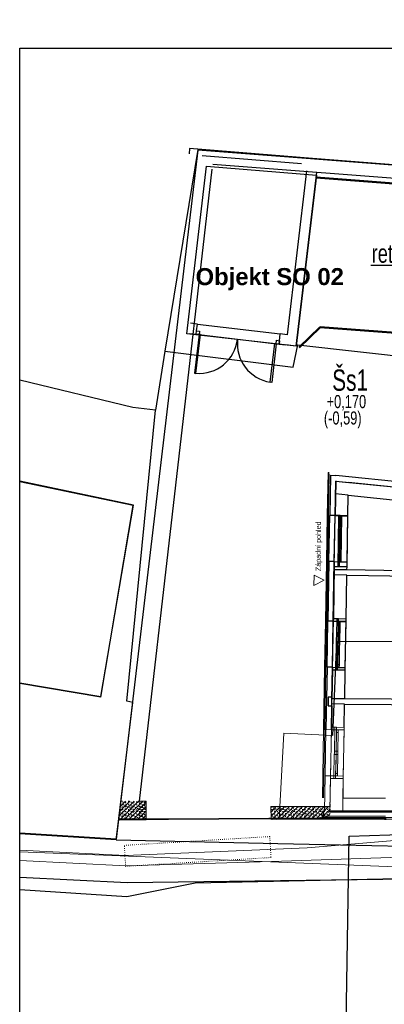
# Model space of a CAD drawing. Header units: millimetres. Extents: x -31600 to 34836, y -22665 to 23603.
# Tile 2 of 20: x -29578 to -18887, y -5318 to 23526. Entities that reach past the tile are written whole.
import ezdxf

# ---------------------------------------------------------------- set-up
doc = ezdxf.new("R2010")
doc.units = ezdxf.units.MM
doc.header["$MEASUREMENT"] = 0
doc.set_wipeout_variables(frame=1)
for name, pattern in [('Tečkovaná S', [57.5, 15, -42.5]), ('Wipeout_Contour', [1000, 0, -1000]), ('Čerchovaná S', [175, 75, -42.5, 15, -42.5])]:
    doc.linetypes.add(name, pattern=pattern)
for name, color, linetype, lineweight in [('--KANAL_DEST', 5, 'Continuous', 50), ('--KANAL_POPIS', 1, 'Continuous', 25), ('TZB - kanalizace', 6, 'Continuous', 20)]:
    doc.layers.add(name, color=color, linetype=linetype, lineweight=lineweight)
for name, color, linetype in [('2D prvky - obecné', 7, 'Continuous'), ('Bourané_Konstrukce - nosné', 7, 'Continuous'), ('Bourané_Výplně – Řezové', 7, 'Continuous'), ('BT_ortho', 7, 'Continuous'), ('Konstrukce - nosné', 7, 'Continuous'), ('Nové_Konstrukce - nosné', 7, 'Continuous'), ('Situace - terén', 7, 'Continuous'), ('TZB - elektroinstalace', 1, 'Continuous'), ('Výplně – Řezové', 7, 'Continuous'), ('Značky - pohledy', 7, 'Continuous')]:
    doc.layers.add(name, color=color, linetype=linetype)
doc.styles.add('GENEROVANÝ_STYL_1', font='arial.ttf')
doc.styles.add('GENEROVANÝ_STYL_3', font='arialbd.ttf')
doc.styles.add('styl2', font='ARIALUNI.ttf', dxfattribs={"width": 0.7, "height": 30})
doc.styles.add('styl3', font='arial.ttf', dxfattribs={"width": 0.7, "height": 250})
doc.linetypes.add('Elektřina - Elektrické vedení NN', pattern='A,0,[5,Situace1.Shx,S=11.904762,R=0,X=0,Y=0.059957],-1650,0', length=1650)
doc.linetypes.add('Elektřina - Sdělovací kabely - CETIN', pattern='A,0,[6,Situace1.Shx,S=11.904762,R=0,X=0,Y=-2.08167e-17],-1650,0', length=1650)
pattern_1 = [(45, (0, 0), (-63.6396, 63.6396), []), (90, (-63.64, 63.64), (-81, 0), [0, -54, 0, -81]), (155, (5e-14, 127.28), (34.23208, 73.41093), [0, -39.6, 0, -68.4])]

# ---------------------------------------------------------------- blocks, each defined once
blk = doc.blocks.new('Pohled_1', base_point=(-20916, 20437))
at = {"color": 254, "linetype": 'Wipeout_Contour', "lineweight": 0, "ltscale": 66078.500634}
blk.add_wipeout([(-20948, 7255), (-20949, 6955), (-20649, 7104)], dxfattribs=at).dxf.layer = 'Značky - pohledy'
at = {"layer": 'Značky - pohledy', "color": 154, "linetype": 'Continuous', "lineweight": 13, "flags": 128}
blk.add_lwpolyline([(-20948, 7255), (-20949, 6955), (-20649, 7104)], close=True, dxfattribs=at)
at = {"layer": 'Značky - pohledy', "color": 154, "lineweight": 13, "insert": (-20702, 8827), "char_height": 150, "attachment_point": 9, "rotation": 89.8596, "style": 'GENEROVANÝ_STYL_1'}
blk.add_mtext('\\A1;{\\pqr;\\pt0;\\fArial|b0|i0|c238|p38; Západní pohled}', dxfattribs=at)

msp = doc.modelspace()

# ---------------------------------------------------------------- hatches: boundary and pattern name
at = {"layer": 'Konstrukce - nosné', "linetype": 'Continuous', "lineweight": 18}
h = msp.add_hatch(dxfattribs=at)
h.set_pattern_fill('KÁMEN___ŠTĚRK_01', color=256, style=0, pattern_type=2)
h.set_pattern_definition(pattern_1)
h.paths.add_polyline_path([(-26062, 636), (-26679, 83), (-26126, 85)])
h = msp.add_hatch(dxfattribs=at)
h.set_pattern_fill('KÁMEN___ŠTĚRK_01', color=256, style=0, pattern_type=2)
h.set_pattern_definition(pattern_1)
h.paths.add_polyline_path([(-26679, 83), (-26062, 636), (-26616, 634)])
h = msp.add_hatch(dxfattribs=at)
h.set_pattern_fill('KÁMEN___ŠTĚRK_01', color=256, style=0, pattern_type=2)
h.set_pattern_definition(pattern_1)
h.paths.add_polyline_path([(-26126, 85), (-25869, 86), (-25871, 636), (-26062, 636)])
h = msp.add_hatch(dxfattribs=at)
h.set_pattern_fill('KÁMEN___ŠTĚRK_01', color=256, style=0, pattern_type=2)
h.set_pattern_definition(pattern_1)
h.paths.add_polyline_path([(-20471, 479), (-22210, 473), (-22209, 98), (-20484, 123)])

# ---------------------------------------------------------------- linework, layer by layer
at = {"layer": '--KANAL_DEST'}
for p in [(-21379, 13927), (-16417, 14199)]:
    msp.add_line(p, (-20764, 14517), dxfattribs=at)
at = {"layer": '--KANAL_POPIS'}
for p, q in [((-29578, 22691), (33422, 22691)), ((-29578, -21859), (-29578, 22691)), ((-19278, 16336), (-13792, 16336))]:
    msp.add_line(p, q, dxfattribs=at)
at = {"layer": '2D prvky - obecné', "linetype": 'Continuous'}
for p, q in [((-20311, 10014), (-20311, 10008)), ((-19944, 9595), (-20318, 9634)), ((-19985, 7257), (-20360, 7264)), ((-19982, 7407), (-20357, 7414)), ((-20051, 3478), (-20426, 3484)), ((-20049, 3628), (-20424, 3634))]:
    msp.add_line(p, q, dxfattribs=at)
at = {"layer": '2D prvky - obecné', "linetype": 'Continuous', "lineweight": 18}
msp.add_line((-20106, 350), (-20094, 1084), dxfattribs=at)
at = {"layer": '2D prvky - obecné', "linetype": 'Čerchovaná S', "lineweight": 18}
msp.add_line((-20475, 725), (-20482, 350), dxfattribs=at)
at = {"layer": 'Bourané_Konstrukce - nosné', "linetype": 'Continuous'}
for p, q in [((-24393, 14413), (-24369, 14611)), ((-24393, 14413), (-24369, 14611)), ((-24369, 14611), (-21936, 14322)), ((-24320, 14303), (-24454, 13171)), ((-24415, 13166), (-24280, 14299)), ((-24404, 14313), (-24393, 14413)), ((-24404, 14313), (-24393, 14413)), ((-24404, 14313), (-24393, 14413)), ((-24404, 14313), (-24393, 14413)), ((-24404, 14313), (-21971, 14024)), ((-24320, 14303), (-24404, 14313)), ((-24393, 14413), (-24308, 14403)), ((-24308, 14403), (-24320, 14303)), ((-24280, 14299), (-24320, 14303)), ((-21960, 14123), (-21936, 14322)), ((-21960, 14123), (-21936, 14322)), ((-24329, 13980), (-24368, 13985)), ((-22230, 12907), (-22096, 14039)), ((-22056, 14034), (-22190, 12902)), ((-22096, 14039), (-22056, 14034)), ((-22056, 14034), (-22044, 14133)), ((-21971, 14024), (-22056, 14034)), ((-22044, 14133), (-21960, 14123)), ((-21971, 14024), (-21960, 14123)), ((-21960, 14123), (-21971, 14024)), ((-21971, 14024), (-21960, 14123)), ((-21971, 14024), (-21960, 14123)), ((-24454, 13171), (-24415, 13166)), ((-22190, 12902), (-22230, 12907)), ((-20355, 7512), (-20329, 9012)), ((-20329, 9012), (-20229, 9010)), ((-20229, 9010), (-20230, 8935)), ((-20229, 9010), (-20179, 9009)), ((-20229, 9010), (-20179, 9009)), ((-20180, 8934), (-20179, 9009)), ((-20179, 9009), (-19954, 9005)), ((-19980, 7506), (-19954, 9005)), ((-20230, 8935), (-20241, 8310)), ((-20230, 8935), (-20180, 8934)), ((-20191, 8310), (-20180, 8934)), ((-20243, 8210), (-20254, 7586)), ((-20242, 8260), (-20243, 8210)), ((-20243, 8210), (-20193, 8210)), ((-20241, 8310), (-20242, 8260)), ((-20191, 8310), (-20241, 8310)), ((-20204, 7585), (-20193, 8210)), ((-20193, 8210), (-20192, 8260)), ((-20192, 8260), (-20191, 8310)), ((-20355, 7512), (-20255, 7511)), ((-20254, 7586), (-20255, 7511)), ((-20255, 7511), (-20205, 7510)), ((-20255, 7511), (-20205, 7510)), ((-20204, 7585), (-20254, 7586)), ((-20205, 7510), (-20204, 7585)), ((-20205, 7510), (-19980, 7506)), ((-20409, 4484), (-20382, 5984)), ((-20382, 5984), (-20282, 5982)), ((-20284, 5907), (-20295, 5282)), ((-20282, 5982), (-20284, 5907)), ((-20284, 5907), (-20234, 5906)), ((-20282, 5982), (-20232, 5981)), ((-20282, 5982), (-20232, 5981)), ((-20245, 5281), (-20234, 5906)), ((-20234, 5906), (-20232, 5981)), ((-20232, 5981), (-20007, 5977)), ((-20034, 4477), (-20007, 5977)), ((-20295, 5282), (-20296, 5232)), ((-20296, 5232), (-20296, 5182)), ((-20245, 5281), (-20295, 5282)), ((-20246, 5231), (-20245, 5281)), ((-20246, 5181), (-20246, 5231)), ((-20296, 5182), (-20307, 4557)), ((-20296, 5182), (-20246, 5181)), ((-20257, 4556), (-20246, 5181)), ((-20409, 4484), (-20309, 4482)), ((-20307, 4557), (-20309, 4482)), ((-20309, 4482), (-20259, 4481)), ((-20309, 4482), (-20259, 4481)), ((-20257, 4556), (-20307, 4557)), ((-20259, 4481), (-20257, 4556)), ((-20259, 4481), (-20034, 4477))]:
    msp.add_line(p, q, dxfattribs=at)
at = {"layer": 'Bourané_Konstrukce - nosné', "linetype": 'Continuous', "lineweight": 18}
for p, q in [((-20465, 1299), (-20438, 2799)), ((-20438, 2799), (-20338, 2797)), ((-20340, 2722), (-20351, 2097)), ((-20338, 2797), (-20340, 2722)), ((-20340, 2722), (-20290, 2721)), ((-20338, 2797), (-20288, 2796)), ((-20338, 2797), (-20288, 2796)), ((-20301, 2096), (-20290, 2721)), ((-20290, 2721), (-20288, 2796)), ((-20288, 2796), (-20063, 2792)), ((-20090, 1293), (-20063, 2792)), ((-20352, 2047), (-20353, 1997)), ((-20351, 2097), (-20352, 2047)), ((-20301, 2096), (-20351, 2097)), ((-20303, 1996), (-20302, 2046)), ((-20302, 2046), (-20301, 2096)), ((-20353, 1997), (-20364, 1372)), ((-20353, 1997), (-20303, 1996)), ((-20314, 1372), (-20303, 1996)), ((-20465, 1299), (-20365, 1297)), ((-20364, 1372), (-20365, 1297)), ((-20365, 1297), (-20315, 1297)), ((-20365, 1297), (-20315, 1297)), ((-20314, 1372), (-20364, 1372)), ((-20315, 1297), (-20314, 1372)), ((-20315, 1297), (-20090, 1293))]:
    msp.add_line(p, q, dxfattribs=at)
at = {"layer": 'Bourané_Konstrukce - nosné', "linetype": 'Continuous'}
for points in [[(-21311, 19305), (-24229, 19542)], [(-21167, 19099), (-21737, 14298)], [(-21475, 13965), (-20869, 19063)], [(-24369, 14611), (-24568, 14635)], [(-24603, 14337), (-24404, 14313)], [(-21737, 14298), (-21936, 14322)], [(-21971, 14024), (-21773, 14001)], [(-21475, 13965), (-21773, 14001)]]:
    msp.add_lwpolyline(points, dxfattribs=at)
for centre, start, end in [((-24320, 14303), 265.232, 353.2224), ((-22056, 14034), 173.2224, 261.2128)]:
    msp.add_arc(centre, 1140, start, end, dxfattribs=at)
at = {"layer": 'Bourané_Výplně – Řezové', "linetype": 'Continuous', "flags": 128}
msp.add_lwpolyline([(-24682, 14328), (-24098, 19235), (-20880, 18967), (-21475, 13965)], close=True, dxfattribs=at)
at = {"layer": 'BT_ortho'}
for points in [[(-1163, 17864), (-11029, 18683), (-24352, 19728), (-25320, 13819), (-25595, 12087)], [(-26747, -500), (-22010, -606), (-15571, -745), (-4093, -654), (-196, -482)], [(-142, -1249), (-24435, -1765)]]:
    msp.add_lwpolyline(points, dxfattribs=at)
at = {"layer": 'BT_ortho', "linetype": 'Continuous'}
for points in [[(-21559, 13343), (-21420, 14005)], [(-21420, 14005), (-10838, 12822)], [(-25320, 13819), (-21559, 13343)], [(-25595, 12087), (-26265, 12161), (-29578, 12967)], [(-26747, -500), (-26668, 124), (-26257, 3528), (-26440, 3558), (-25595, 12087)], [(-26246, 9290), (-29578, 9989)], [(-27199, 3684), (-26246, 9290)], [(-20393, 2556), (-20280, 5308)], [(-20280, 5308), (-10686, 5323)], [(-27199, 3684), (-29578, 4080)], [(-24435, -1765), (-26436, -2171), (-29578, -1968)]]:
    msp.add_lwpolyline(points, dxfattribs=at)
at = {"layer": 'BT_ortho', "linetype": 'Continuous', "lineweight": 18}
for points in [[(-21975, 110), (-21838, 2629)], [(-21838, 2629), (-20393, 2556)], [(-21975, 110), (-26668, 124)], [(-15793, 84), (-21975, 110)], [(-29578, -325), (-26747, -500)]]:
    msp.add_lwpolyline(points, dxfattribs=at)
at = {"layer": 'Konstrukce - nosné', "linetype": 'Continuous'}
for p, q in [((-24599, 19748), (-24611, 19593)), ((-20329, 9012), (-20229, 9010)), ((-20229, 9010), (-20179, 9009)), ((-20179, 9009), (-19954, 9005)), ((-20355, 7512), (-20255, 7511)), ((-20255, 7511), (-20205, 7510)), ((-20205, 7510), (-19980, 7506)), ((-20382, 5984), (-20282, 5982)), ((-20282, 5982), (-20232, 5981)), ((-20232, 5981), (-20007, 5977)), ((-20409, 4484), (-20309, 4482)), ((-20309, 4482), (-20259, 4481)), ((-20259, 4481), (-20034, 4477))]:
    msp.add_line(p, q, dxfattribs=at)
at = {"layer": 'Konstrukce - nosné'}
msp.add_line((-240, 17779), (-24599, 19748), dxfattribs=at)
at = {"layer": 'Konstrukce - nosné', "linetype": 'Continuous', "lineweight": 18}
for p, q in [((-20438, 2799), (-20338, 2797)), ((-20338, 2797), (-20288, 2796)), ((-20288, 2796), (-20063, 2792)), ((-20465, 1299), (-20365, 1297)), ((-20365, 1297), (-20315, 1297)), ((-20315, 1297), (-20090, 1293))]:
    msp.add_line(p, q, dxfattribs=at)
at = {"layer": 'Konstrukce - nosné', "linetype": 'Continuous'}
for points in [[(-24354, 19708), (-26679, 83)], [(-10908, 18673), (-24354, 19708)], [(-26062, 636), (-23933, 19144)], [(-23915, 19298), (-10937, 18299)], [(-11004, 18149), (-20887, 18910)], [(-20885, 18889), (-10916, 18122)], [(-20311, 10010), (-20329, 9012)], [(-20311, 10010), (-19937, 9971)], [(-18223, 9793), (-19937, 9971)], [(-19954, 9005), (-19944, 9595)], [(-19944, 9595), (-18262, 9420)], [(-20355, 7512), (-20382, 5984)], [(-19982, 7407), (-19980, 7506)], [(-20007, 5977), (-19985, 7257)], [(-19985, 7257), (-16197, 7190)], [(-16194, 7340), (-19982, 7407)], [(-20409, 4484), (-20424, 3622)], [(-20049, 3628), (-20034, 4477)], [(-20063, 2792), (-20051, 3478)], [(-20051, 3478), (-15963, 3449)], [(-15962, 3599), (-20049, 3628)], [(-20427, 3427), (-20438, 2799)]]:
    msp.add_lwpolyline(points, dxfattribs=at)
at = {"layer": 'Konstrukce - nosné'}
msp.add_lwpolyline([(-26677, 100), (-242, 270), (-238, 17796), (-10906, 18690)], dxfattribs=at)
at = {"layer": 'Konstrukce - nosné', "linetype": 'Continuous', "lineweight": 18}
for points in [[(-20465, 1299), (-20482, 350)], [(-20100, 725), (-20090, 1293)], [(-25871, 636), (-26062, 636)], [(-25871, 636), (-25869, 86)], [(-18851, 725), (-20100, 725)], [(-20471, 479), (-22210, 473)], [(-22210, 473), (-22209, 98)], [(-20482, 350), (-20106, 350)], [(-20106, 350), (-18851, 350)], [(-26679, 83), (-26126, 85)], [(-26126, 85), (-25869, 86)], [(-22209, 98), (-20484, 123)]]:
    msp.add_lwpolyline(points, dxfattribs=at)
at = {"layer": 'Nové_Konstrukce - nosné', "linetype": 'Continuous'}
for p, q in [((-20559, 9004), (-20582, 7654)), ((-20559, 9004), (-20522, 9003)), ((-20559, 9004), (-20522, 9003)), ((-20522, 9003), (-20546, 7653)), ((-20513, 7653), (-20489, 9003)), ((-20339, 9000), (-20489, 9003)), ((-20339, 9000), (-20489, 9003)), ((-20353, 7650), (-20329, 9000)), ((-20353, 7650), (-20329, 9000)), ((-20339, 9000), (-20329, 9000)), ((-20339, 9000), (-20329, 9000)), ((-20329, 9000), (-20179, 8997)), ((-20179, 8997), (-20181, 8922)), ((-20179, 8997), (-20129, 8996)), ((-20179, 8997), (-20129, 8996)), ((-20131, 8921), (-20129, 8996)), ((-20129, 8996), (-19954, 8993)), ((-19978, 7644), (-19954, 8993)), ((-20181, 8922), (-20190, 8372)), ((-20181, 8922), (-20131, 8921)), ((-20140, 8372), (-20131, 8921)), ((-20190, 8372), (-20191, 8322)), ((-20140, 8372), (-20190, 8372)), ((-20141, 8322), (-20140, 8372)), ((-20192, 8272), (-20202, 7722)), ((-20191, 8322), (-20192, 8272)), ((-20192, 8272), (-20142, 8272)), ((-20152, 7722), (-20142, 8272)), ((-20142, 8272), (-20141, 8322)), ((-20582, 7654), (-20546, 7653)), ((-20582, 7654), (-20546, 7653)), ((-20363, 7650), (-20513, 7653)), ((-20363, 7650), (-20513, 7653)), ((-20363, 7650), (-20353, 7650)), ((-20363, 7650), (-20353, 7650)), ((-20353, 7650), (-20203, 7647)), ((-20202, 7722), (-20203, 7647)), ((-20203, 7647), (-20153, 7647)), ((-20203, 7647), (-20153, 7647)), ((-20152, 7722), (-20202, 7722)), ((-20153, 7647), (-20152, 7722)), ((-20153, 7647), (-19978, 7644)), ((-20613, 5908), (-20637, 4558)), ((-20613, 5908), (-20577, 5907)), ((-20613, 5908), (-20577, 5907)), ((-20577, 5907), (-20600, 4558)), ((-20567, 4557), (-20544, 5907)), ((-20394, 5904), (-20544, 5907)), ((-20394, 5904), (-20544, 5907)), ((-20408, 4554), (-20384, 5904)), ((-20408, 4554), (-20384, 5904)), ((-20394, 5904), (-20384, 5904)), ((-20394, 5904), (-20384, 5904)), ((-20384, 5904), (-20234, 5901)), ((-20235, 5826), (-20245, 5276)), ((-20234, 5901), (-20235, 5826)), ((-20235, 5826), (-20185, 5825)), ((-20234, 5901), (-20184, 5900)), ((-20234, 5901), (-20184, 5900)), ((-20195, 5276), (-20185, 5825)), ((-20185, 5825), (-20184, 5900)), ((-20184, 5900), (-20009, 5897)), ((-20033, 4548), (-20009, 5897)), ((-20246, 5226), (-20247, 5176)), ((-20245, 5276), (-20246, 5226)), ((-20195, 5276), (-20245, 5276)), ((-20197, 5176), (-20196, 5226)), ((-20196, 5226), (-20195, 5276)), ((-20247, 5176), (-20256, 4627)), ((-20247, 5176), (-20197, 5176)), ((-20206, 4626), (-20197, 5176)), ((-20256, 4627), (-20258, 4552)), ((-20206, 4626), (-20256, 4627)), ((-20208, 4551), (-20206, 4626)), ((-20637, 4558), (-20600, 4558)), ((-20637, 4558), (-20600, 4558)), ((-20418, 4554), (-20567, 4557)), ((-20418, 4554), (-20567, 4557)), ((-20418, 4554), (-20408, 4554)), ((-20418, 4554), (-20408, 4554)), ((-20408, 4554), (-20258, 4552)), ((-20258, 4552), (-20208, 4551)), ((-20258, 4552), (-20208, 4551)), ((-20208, 4551), (-20033, 4548))]:
    msp.add_line(p, q, dxfattribs=at)
at = {"layer": 'Nové_Konstrukce - nosné', "linetype": 'Continuous', "lineweight": 18}
for p, q in [((-20669, 2730), (-20693, 1380)), ((-20669, 2730), (-20632, 2729)), ((-20669, 2730), (-20632, 2729)), ((-20632, 2729), (-20656, 1379)), ((-20623, 1379), (-20600, 2729)), ((-20450, 2726), (-20600, 2729)), ((-20450, 2726), (-20600, 2729)), ((-20463, 1376), (-20440, 2726)), ((-20463, 1376), (-20440, 2726)), ((-20450, 2726), (-20440, 2726)), ((-20450, 2726), (-20440, 2726)), ((-20440, 2726), (-20290, 2723)), ((-20291, 2648), (-20301, 2098)), ((-20290, 2723), (-20291, 2648)), ((-20291, 2648), (-20241, 2647)), ((-20290, 2723), (-20240, 2722)), ((-20290, 2723), (-20240, 2722)), ((-20251, 2097), (-20241, 2647)), ((-20241, 2647), (-20240, 2722)), ((-20240, 2722), (-20065, 2719)), ((-20089, 1369), (-20065, 2719)), ((-20301, 2098), (-20302, 2048)), ((-20302, 2048), (-20302, 1998)), ((-20251, 2097), (-20301, 2098)), ((-20253, 1997), (-20252, 2047)), ((-20252, 2047), (-20251, 2097)), ((-20302, 1998), (-20312, 1448)), ((-20302, 1998), (-20253, 1997)), ((-20262, 1447), (-20253, 1997)), ((-20312, 1448), (-20314, 1373)), ((-20262, 1447), (-20312, 1448)), ((-20264, 1372), (-20262, 1447)), ((-20693, 1380), (-20656, 1379)), ((-20693, 1380), (-20656, 1379)), ((-20473, 1376), (-20623, 1379)), ((-20473, 1376), (-20623, 1379)), ((-20473, 1376), (-20463, 1376)), ((-20473, 1376), (-20463, 1376)), ((-20463, 1376), (-20314, 1373)), ((-20314, 1373), (-20264, 1372)), ((-20314, 1373), (-20264, 1372)), ((-20264, 1372), (-20089, 1369))]:
    msp.add_line(p, q, dxfattribs=at)
at = {"layer": 'Nové_Konstrukce - nosné', "linetype": 'Continuous'}
for points in [[(-20537, 10264), (-20559, 9004)], [(-20537, 10264), (-20500, 10260)], [(-20522, 9003), (-20501, 10224)], [(-20468, 10187), (-20489, 9003)], [(-20468, 10187), (-20309, 10170)], [(-18206, 9957), (-20309, 10170)], [(-20329, 9000), (-20311, 10010)], [(-20311, 10010), (-18222, 9798)], [(-20329, 9012), (-20329, 9000)], [(-19954, 8993), (-20329, 9000)], [(-19954, 8993), (-19954, 9005)], [(-20582, 7654), (-20613, 5908)], [(-20577, 5907), (-20546, 7653)], [(-20513, 7653), (-20544, 5907)], [(-20384, 5904), (-20353, 7650)], [(-20353, 7650), (-20355, 7512)], [(-20353, 7650), (-19978, 7644)], [(-19980, 7506), (-19978, 7644)], [(-20382, 5984), (-20384, 5904)], [(-20009, 5897), (-20384, 5904)], [(-20009, 5897), (-20007, 5977)], [(-20637, 4558), (-20669, 2730)], [(-20632, 2729), (-20600, 4558)], [(-20567, 4557), (-20600, 2729)], [(-20424, 3622), (-20408, 4554)], [(-20408, 4554), (-20409, 4484)], [(-20408, 4554), (-20033, 4548)], [(-20034, 4477), (-20033, 4548)], [(-20440, 2726), (-20427, 3427)]]:
    msp.add_lwpolyline(points, dxfattribs=at)
at = {"layer": 'Nové_Konstrukce - nosné', "linetype": 'Continuous', "lineweight": 18}
for points in [[(-20438, 2799), (-20440, 2726)], [(-20065, 2719), (-20440, 2726)], [(-20065, 2719), (-20063, 2792)], [(-20693, 1380), (-20704, 729)], [(-20668, 728), (-20656, 1379)], [(-20623, 1379), (-20642, 350)], [(-20482, 350), (-20463, 1376)], [(-20463, 1376), (-20465, 1299)], [(-20463, 1376), (-20089, 1369)], [(-20090, 1293), (-20089, 1369)], [(-20711, 350), (-20711, 157)], [(-20675, 157), (-20675, 350)], [(-18851, 350), (-20482, 350)], [(-20711, 120), (-20711, 157)], [(-20711, 120), (-18837, 120)], [(-18837, 157), (-20675, 157)], [(-20642, 190), (-18851, 190)]]:
    msp.add_lwpolyline(points, dxfattribs=at)
at = {"layer": 'Situace - terén', "flags": 128}
msp.add_lwpolyline([(-29578, -1592), (-26430, -1754), (-208, -1407, 0.378179), (2222, 744), (1655, 22250), (1455, 22244), (1258, 23526)], format="xyb", dxfattribs=at)
msp.add_lwpolyline([(-730, 22691), (-238, 17796), (-242, 270), (-26677, 100), (-26745, -483), (-29578, -308)], dxfattribs=at)
at = {"layer": 'Situace - terén', "linetype": 'Continuous', "flags": 128}
msp.add_lwpolyline([(-29578, 4098), (-27197, 3701), (-26244, 9306), (-29578, 10006)], dxfattribs=at)
at = {"layer": 'TZB - elektroinstalace', "linetype": 'Continuous'}
msp.add_lwpolyline([(-20534, 3427), (-20424, 3427), (-20424, 3677), (-20534, 3677)], close=True, dxfattribs=at)
at = {"layer": 'TZB - elektroinstalace', "linetype": 'Elektřina - Elektrické vedení NN', "lineweight": 18}
msp.add_lwpolyline([(-17861, 196), (-18017, -468), (-20677, -692), (-21146, -731), (-26476, -956), (-29578, -807)], dxfattribs=at)
at = {"layer": 'TZB - elektroinstalace'}
msp.add_lwpolyline([(-29578, -11407), (-20102, -11982), (-19918, -393), (-16338, -277)], dxfattribs=at)
at = {"layer": 'TZB - elektroinstalace', "linetype": 'Tečkovaná S', "lineweight": 18}
msp.add_lwpolyline([(-26509, -662), (-22246, -404), (-22209, -1018), (-26472, -1277)], close=True, dxfattribs=at)
at = {"layer": 'TZB - elektroinstalace', "linetype": 'Elektřina - Sdělovací kabely - CETIN', "lineweight": 18}
msp.add_lwpolyline([(-29578, -1108), (-26465, -1265), (-22191, -1138), (-16371, -941)], dxfattribs=at)
at = {"layer": 'TZB - kanalizace'}
msp.add_lwpolyline([(-29578, -849), (1520, -2095)], dxfattribs=at)
at = {"layer": 'Výplně – Řezové', "flags": 128}
msp.add_lwpolyline([(-20482, 350), (-322, 350), (-322, 312), (-20482, 312)], close=True, dxfattribs=at)

# ---------------------------------------------------------------- texts
at = {"layer": '--KANAL_POPIS', "width": 0.7}
for s, height, style, p in [('retence 5m3 včetně vystrojení', 546, 'styl3', (-19258, 16406)), ('Šs1', 624, 'styl3', (-20415, 12655)), ('+0,170', 384, 'styl2', (-20579, 12147)), ('(-0,59)', 384, 'styl2', (-20659, 11667))]:
    msp.add_text(s, height=height, dxfattribs=dict(at, style=style)).set_placement(p)
at = {"linetype": 'Continuous', "insert": (-22247, 15599), "char_height": 500, "attachment_point": 8, "style": 'GENEROVANÝ_STYL_3'}
msp.add_mtext('\\A1;{\\pqc;\\fArial|b1|i0|c0|p38;Objekt SO 0\\fArial|b1|i0|c0|p38;2}', dxfattribs=at)

# ---------------------------------------------------------------- next in the draw order: block references
at = {"layer": 'Značky - pohledy'}
msp.add_blockref('Pohled_1', (-20916, 20437), dxfattribs=at)

doc.saveas('drawing.dxf')
